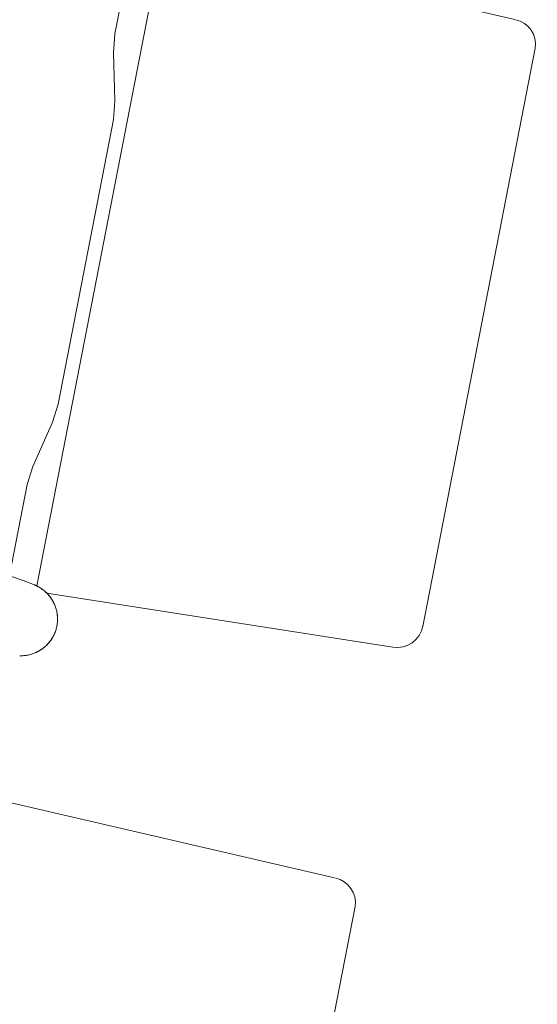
# Model space of a CAD drawing. Header units: inches. Extents: x -2078 to 109126, y -964 to 6385.
# Tile 239 of 256: x 37108 to 37122, y 3867 to 3892. Entities that reach past the tile are written whole.
import ezdxf

# ---------------------------------------------------------------- set-up
doc = ezdxf.new("R2010")
doc.units = ezdxf.units.IN
doc.header["$MEASUREMENT"] = 0
doc.layers.add('16_dwg _2_', color=8, linetype='Continuous', lineweight=9)
doc.layers.add('A-HATCH', color=9, linetype='Continuous')

# ---------------------------------------------------------------- blocks, each defined once
blk = doc.blocks.new('16_dwg _2_-1561311-3-1st Floor - Auditorium')
at = {"color": 254, "lineweight": 9}
for p, q in [((176994.892, 507979.952), (177009.948, 507979.952)), ((176993.897, 507970.36), (176994.223, 507979.299)), ((177010.895, 507970.36), (177010.569, 507979.299)), ((177010.765, 507970.075), (176994.027, 507970.075)), ((176994.155, 507969.342), (176996.531, 507969.342))]:
    blk.add_line(p, q, dxfattribs=at)
at = {"color": 254, "lineweight": 9, "flags": 128}
for points in [[(176994.046, 507969.988), (176994.042, 507970.01), (176994.037, 507970.037), (176994.03, 507970.063), (176994.023, 507970.089), (176994.015, 507970.115), (176994.007, 507970.141), (176993.998, 507970.166), (176993.988, 507970.191), (176993.977, 507970.216), (176993.965, 507970.241), (176993.953, 507970.265), (176993.941, 507970.289), (176993.927, 507970.312), (176993.913, 507970.335), (176993.899, 507970.358), (176993.883, 507970.38), (176993.867, 507970.401), (176993.851, 507970.423), (176993.834, 507970.443), (176993.816, 507970.464), (176993.798, 507970.483), (176993.779, 507970.502), (176993.76, 507970.521), (176993.74, 507970.539), (176993.72, 507970.557), (176993.699, 507970.574), (176993.678, 507970.59), (176993.656, 507970.605), (176993.634, 507970.62), (176993.611, 507970.635), (176993.588, 507970.649), (176993.565, 507970.662), (176993.542, 507970.674), (176993.518, 507970.686), (176993.493, 507970.697), (176993.469, 507970.707), (176993.444, 507970.717), (176993.419, 507970.726), (176993.394, 507970.734), (176993.368, 507970.741), (176993.343, 507970.748), (176993.317, 507970.754), (176993.291, 507970.759), (176993.264, 507970.764), (176993.238, 507970.768), (176993.212, 507970.771), (176993.185, 507970.773), (176993.159, 507970.774), (176993.132, 507970.775), (176993.106, 507970.775), (176993.079, 507970.774), (176993.053, 507970.773), (176993.026, 507970.771), (176993, 507970.768), (176992.974, 507970.764), (176992.948, 507970.759), (176992.922, 507970.754), (176992.896, 507970.748), (176992.87, 507970.741), (176992.844, 507970.734), (176992.819, 507970.726), (176992.794, 507970.717), (176992.769, 507970.707), (176992.745, 507970.697), (176992.72, 507970.686), (176992.697, 507970.674), (176992.673, 507970.662), (176992.65, 507970.648), (176992.627, 507970.635), (176992.604, 507970.62), (176992.582, 507970.605), (176992.561, 507970.59), (176992.539, 507970.573), (176992.519, 507970.556), (176992.498, 507970.539), (176992.479, 507970.521), (176992.459, 507970.502), (176992.44, 507970.483), (176992.422, 507970.463), (176992.405, 507970.443), (176992.387, 507970.422), (176992.371, 507970.401), (176992.355, 507970.379), (176992.34, 507970.357), (176992.325, 507970.335), (176992.311, 507970.312), (176992.298, 507970.288), (176992.285, 507970.264), (176992.273, 507970.24), (176992.261, 507970.216), (176992.251, 507970.191), (176992.241, 507970.166), (176992.232, 507970.14), (176992.223, 507970.115), (176992.215, 507970.089), (176992.208, 507970.063), (176992.202, 507970.036), (176992.196, 507970.01), (176992.192, 507969.988), (176992.197, 507970.015), (176992.203, 507970.041), (176992.209, 507970.067), (176992.217, 507970.093), (176992.224, 507970.119), (176992.233, 507970.144), (176992.242, 507970.17), (176992.252, 507970.195), (176992.263, 507970.219), (176992.275, 507970.244), (176992.287, 507970.268), (176992.3, 507970.291), (176992.313, 507970.314), (176992.327, 507970.337), (176992.342, 507970.36), (176992.357, 507970.382), (176992.373, 507970.403), (176992.39, 507970.424), (176992.407, 507970.445), (176992.424, 507970.465), (176992.443, 507970.485), (176992.461, 507970.504), (176992.481, 507970.522), (176992.5, 507970.54), (176992.521, 507970.557), (176992.541, 507970.574), (176992.563, 507970.59), (176992.584, 507970.606), (176992.606, 507970.621), (176992.629, 507970.635), (176992.651, 507970.649), (176992.675, 507970.662), (176992.698, 507970.674), (176992.722, 507970.686), (176992.746, 507970.697), (176992.771, 507970.707), (176992.795, 507970.716), (176992.82, 507970.725), (176992.846, 507970.733), (176992.871, 507970.741), (176992.897, 507970.747), (176992.922, 507970.753), (176992.948, 507970.759), (176992.974, 507970.763), (176993.001, 507970.767), (176993.027, 507970.77), (176993.053, 507970.772), (176993.08, 507970.774), (176993.106, 507970.774), (176993.132, 507970.774), (176993.159, 507970.774), (176993.185, 507970.772), (176993.212, 507970.77), (176993.238, 507970.767), (176993.264, 507970.763), (176993.29, 507970.759), (176993.316, 507970.753), (176993.342, 507970.747), (176993.367, 507970.741), (176993.393, 507970.733), (176993.418, 507970.725), (176993.443, 507970.716), (176993.468, 507970.707), (176993.492, 507970.697), (176993.516, 507970.686), (176993.54, 507970.674), (176993.564, 507970.662), (176993.587, 507970.649), (176993.61, 507970.635), (176993.632, 507970.621), (176993.654, 507970.606), (176993.676, 507970.59), (176993.697, 507970.574), (176993.718, 507970.557), (176993.738, 507970.54), (176993.758, 507970.522), (176993.777, 507970.504), (176993.796, 507970.485), (176993.814, 507970.465), (176993.832, 507970.445), (176993.849, 507970.424), (176993.865, 507970.403), (176993.881, 507970.382), (176993.897, 507970.36), (176993.911, 507970.337), (176993.925, 507970.314), (176993.939, 507970.291), (176993.952, 507970.268), (176993.964, 507970.244), (176993.975, 507970.219), (176993.986, 507970.195), (176993.996, 507970.17), (176994.005, 507970.144), (176994.014, 507970.119), (176994.022, 507970.093), (176994.029, 507970.067), (176994.036, 507970.041), (176994.041, 507970.015), (176994.046, 507969.988)], [(177010.637, 507969.342), (177008.261, 507969.342), (177007.782, 507969.396), (177006.58, 507969.668), (177006.101, 507969.721), (176998.691, 507969.721), (176998.211, 507969.668), (176997.01, 507969.396), (176996.531, 507969.342)]]:
    blk.add_lwpolyline(points, dxfattribs=at)
at = {"color": 254, "lineweight": 9}
for centre, radius, start, end in [((176994.899, 507979.276), 0.676, 89.3877, 178.035), ((177009.925, 507979.31), 0.643, 0.8358, 87.9819), ((176934.242, 507959.642), 60.693, 1.17195, 9.81485)]:
    blk.add_arc(centre, radius, start, end, dxfattribs=at)
blk = doc.blocks.new('W3RFVW29R')
at = {"layer": '16_dwg _2_', "color": 250, "extrusion": (0, 0, -1), "zscale": -1, "rotation": 100.9999999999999}
for p in [(523946.25, -72971.696), (523950.853, -72993.636)]:
    blk.add_blockref('16_dwg _2_-1561311-3-1st Floor - Auditorium', p, dxfattribs=at)

msp = doc.modelspace()

# ---------------------------------------------------------------- block references
at = {"layer": 'A-HATCH'}
msp.add_blockref('W3RFVW29R', (28645.88, 32.751), dxfattribs=at)

doc.saveas('drawing.dxf')
